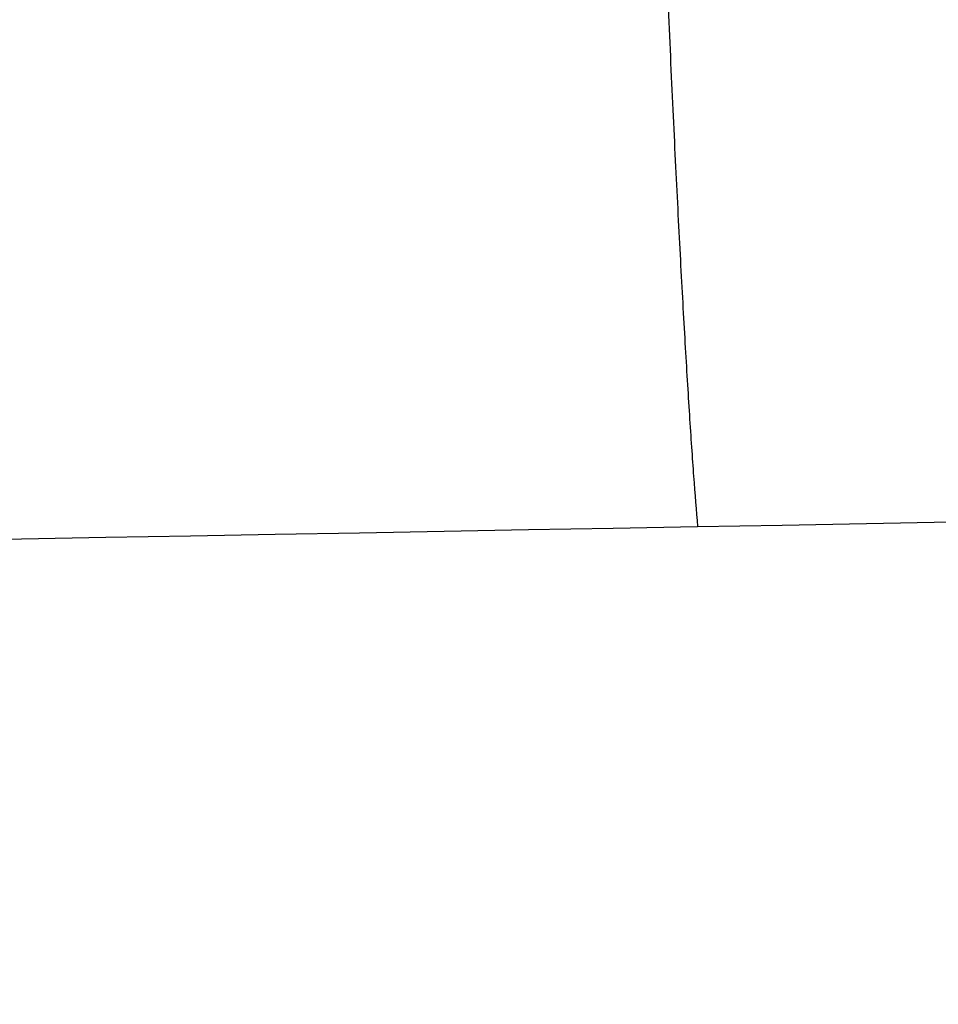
# Model space of a CAD drawing. Header units: centimetres. Extents: x 244 to 414, y 312 to 393.
# Tile 229 of 256: x 286.7373 to 286.8097, y 314.9252 to 315.0028. Entities that reach past the tile are written whole.
import ezdxf

# ---------------------------------------------------------------- set-up
doc = ezdxf.new("R2010")
doc.units = ezdxf.units.CM
doc.layers.add('solide1$solide 4', color=7, linetype='Continuous', true_color=0xff00d4)

msp = doc.modelspace()

# ---------------------------------------------------------------- linework, layer by layer
at = {"layer": 'solide1$solide 4'}
msp.add_open_spline([(264.707724, 329.040748, -616.241248), (264.808803, 328.815592, -616.245402), (265.034886, 328.315069, -616.253187), (265.368939, 327.587494, -616.261432), (265.691621, 326.8989, -616.267281), (266.021563, 326.213293, -616.271997), (266.299285, 325.658848, -616.275118), (266.540103, 325.213124, -616.278066), (266.659402, 325.004615, -616.27968), (266.745475, 324.859917, -616.280725), (266.804158, 324.763676, -616.281323), (266.861673, 324.670932, -616.281742), (266.935631, 324.553079, -616.282034), (267.027495, 324.406781, -616.282519), (267.173531, 324.175072, -616.283677), (267.357024, 323.887289, -616.285395), (267.576963, 323.553057, -616.286934), (267.800215, 323.230152, -616.286904), (268.021978, 322.931, -616.284585), (268.250818, 322.65134, -616.278018), (268.47505, 322.398665, -616.266408), (268.699921, 322.158955, -616.249336), (268.864865, 321.987779, -616.23234), (268.973481, 321.874595, -616.219197), (269.028759, 321.816801, -616.212086), (269.085476, 321.75715, -616.204343), (269.184146, 321.652395, -616.190152), (269.322032, 321.503068, -616.168658), (269.55231, 321.248061, -616.12923), (269.833947, 320.929311, -616.076082), (270.163051, 320.556994, -616.011007), (270.492458, 320.195738, -615.94775), (270.821514, 319.857152, -615.89164), (271.161995, 319.53894, -615.84273), (271.504612, 319.247967, -615.802272), (271.858025, 318.97697, -615.770496), (272.129018, 318.789992, -615.753867), (272.313546, 318.671379, -615.746159), (272.404577, 318.614467, -615.743026), (272.496301, 318.558754, -615.740582), (272.679836, 318.450422, -615.736944), (273.083193, 318.228485, -615.735481), (273.594702, 317.985895, -615.749354), (274.046112, 317.789653, -615.769009), (274.38565, 317.645917, -615.785259), (275.285544, 317.271462, -615.831759), (276.81424, 316.677829, -615.932018), (278.536896, 316.105425, -616.055464), (279.85311, 315.73241, -616.138829), (281.034388, 315.436008, -616.204486), (282.195975, 315.205821, -616.254327), (283.217746, 315.072149, -616.279858), (283.795221, 315.018149, -616.288534), (284.654044, 314.959228, -616.295377), (285.654469, 314.945038, -616.288063), (286.791151, 314.96189, -616.271797), (287.52282, 314.977723, -616.26084), (288.13382, 314.98821, -616.253266), (288.607415, 314.99377, -616.248752), (289.062103, 314.997656, -616.245116), (289.926297, 315.002445, -616.239617), (290.929661, 315.004024, -616.233803), (292.072062, 315.004382, -616.230028), (292.925589, 315.004378, -616.230076), (294.030222, 315.004365, -616.232469), (295.648363, 315.00422, -616.239001), (297.778709, 315.004121, -616.250599), (300.16668, 315.003996, -616.264452), (302.550119, 315.003907, -616.275474), (304.911875, 315.003835, -616.282951), (307.256382, 315.003811, -616.285499), (309.362044, 315.003819, -616.284572), (311.246032, 315.003831, -616.283491), (312.908318, 315.003834, -616.283317), (314.570565, 315.003829, -616.283712), (316.308109, 315.003825, -616.283886), (318.120983, 315.003827, -616.283735), (320.009183, 315.003835, -616.283739), (321.897365, 315.003814, -616.283764), (323.806553, 315.003858, -616.283748), (325.411472, 315.003773, -616.283752), (326.712294, 315.00379, -616.283749), (327.687829, 315.003954, -616.28376), (328.464591, 315.003951, -616.28376), (328.916129, 315.003893, -616.283755), (329.042509, 315.00387, -616.283753)], degree=3, knots=[-0.134439, -0.134439, -0.134439, -0.134439, 7.392859, 16.610533, 24.250632, 30.523243, 39.703712, 43.000307, 45.700018, 46.848568, 47.997118, 49.047374, 50.097629, 52.169458, 54.241287, 58.310569, 62.37985, 66.148505, 69.917159, 73.261366, 76.605574, 79.716132, 82.82669, 83.592974, 84.359258, 85.203056, 86.046854, 88.662245, 91.277637, 96.310516, 101.343395, 106.009263, 110.675132, 115.005194, 119.335256, 123.408908, 127.48256, 128.470621, 129.458682, 130.437969, 131.417256, 135.306822, 143.048254, 146.926057, 148.870166, 153.248274, 173.914524, 194.16362, 203.132213, 211.324007, 227.336942, 235.167796, 239.044599, 242.903285, 258.268448, 265.967878, 273.667308, 278.133857, 282.600406, 286.549191, 290.497976, 306.089712, 313.801579, 321.513446, 329.256351, 343.790198, 365.442436, 387.094673, 408.625467, 430.156262, 451.2195, 472.282739, 487.326011, 502.369283, 517.412555, 532.455827, 549.543911, 566.631994, 583.720078, 600.808161, 618.465814, 627.294641, 636.123467, 644.952294, 648.383843, 648.383843, 648.383843, 648.383843], dxfattribs=at)
for points, weights in [([(286.799248, 312.966643, -647.052071), (286.795114, 313.069832, -649.792157), (286.686565, 315.779881, -649.792157)], [1, 0.720443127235, 1]), ([(286.784826, 315.106867, -616.133262), (286.787923, 314.995317, -616.158184), (286.7907, 314.962849, -616.271709)], [1, 0.860282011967, 1])]:
    msp.add_rational_spline(points, weights, degree=2, dxfattribs=at)
msp.add_open_spline([(287.879341, 314.983776, -616.256476), (286.384814, 312.778614, -623.843614), (285.501941, 314.359557, -632.284039)], degree=2, dxfattribs=at)

doc.saveas('drawing.dxf')
